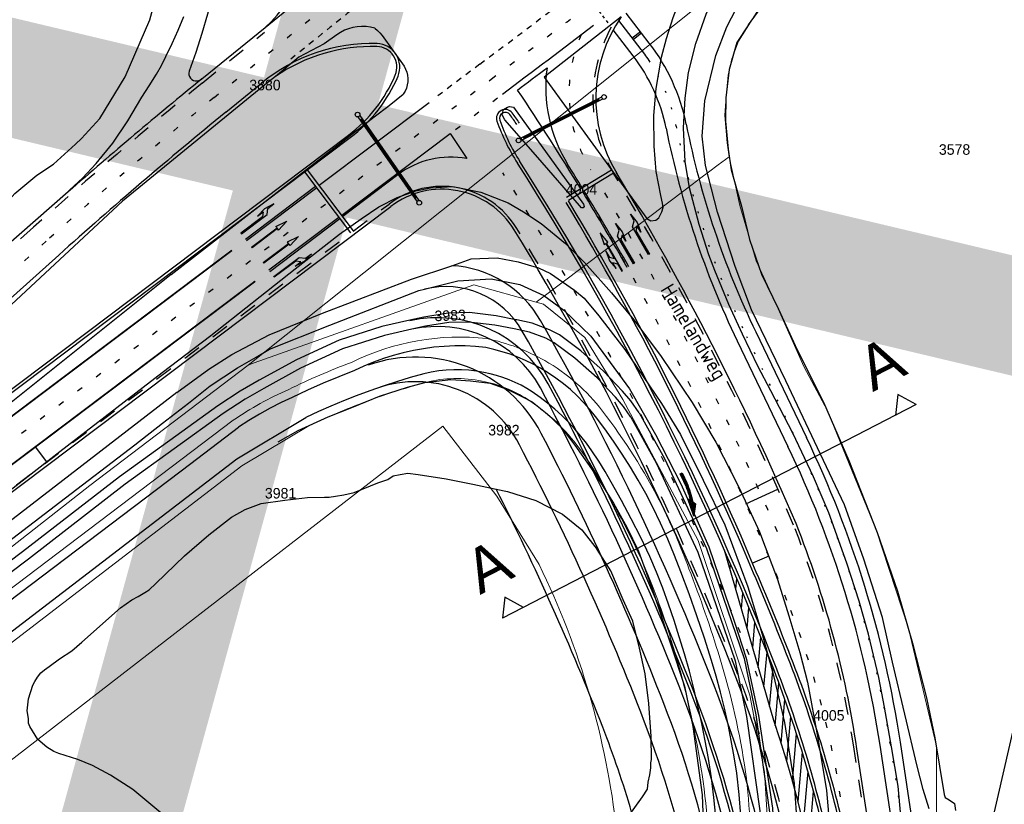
# Model space of a CAD drawing. Header units: metres. Extents: x 233829 to 239427, y 444283 to 448222.
# Tile 141 of 171: x 237625 to 237793, y 446637 to 446771. Entities that reach past the tile are written whole.
import ezdxf
from ezdxf.enums import TextEntityAlignment as Align

# ---------------------------------------------------------------- set-up
doc = ezdxf.new("R2010")
doc.units = ezdxf.units.M
doc.header["$MEASUREMENT"] = 0
for name, pattern in [('DGN3', [54.868356, 36.578904, -18.289452]), ('LIJN05-05', [1, 0.5, -0.5]), ('LIJN1-1', [2, 1, -1]), ('LIJN1-3', [4, 1, -3]), ('LIJNFPAD', [3, 0.3, -2.7])]:
    doc.linetypes.add(name, pattern=pattern)
for name, color, linetype, lineweight in [('G01 kadestrale perceelsgrens', 73, 'Continuous', 0), ('G02 kadestrale sectiegrens', 73, 'DGN3', 30), ('Z01 perceelnummer', 73, 'Continuous', 13)]:
    doc.layers.add(name, color=color, linetype=linetype, lineweight=lineweight)
for name, color, linetype in [('Goud-dwp', 7, 'Continuous'), ('Goud-kadastrale grenzen', 13, 'Continuous'), ('Goud-markering', 7, 'Continuous'), ('Goud-ontwerp', 2, 'Continuous'), ('Goud-ontwerp-water', 131, 'Continuous'), ('Goud-opstellengtesdef', 30, 'Continuous'), ('HOUTWAL', 253, 'Continuous'), ('INSTEEKSLOOT', 153, 'Continuous'), ('KANTVERH', 253, 'Continuous'), ('KANTWATER', 153, 'Continuous'), ('OVERIGEAFSCH', 253, 'Continuous'), ('OVLIJNOBJ', 253, 'Continuous'), ('STRAATNAAM', 253, 'Continuous'), ('VRI-lantaarns', 162, 'Continuous')]:
    doc.layers.add(name, color=color, linetype=linetype)
doc.styles.add('arial', font='arial.ttf')
doc.styles.get("Standard").update_dxf_attribs({"font": 'iso.shx'})
doc.styles.add('Styledgn001', font='dgn001.shx')
doc.linetypes.add('HAAIETAND50-R', pattern='A,0,-0.25,[122,wocad.shx,S=0.1,R=180,X=0,Y=0],-0.75', length=1)

# ---------------------------------------------------------------- blocks, each defined once
blk = doc.blocks.new('*U35')
at = {"layer": 'VRI-lantaarns', "color": 0}
for points in [[(0.35, 0.2), (18.01, 0.2)], [(0.35, -0.2), (18.01, -0.2)]]:
    blk.add_lwpolyline(points, dxfattribs=at)
at = {"layer": 'VRI-lantaarns', "color": 0, "linetype": 'LIJN1-1', "ltscale": 0.9, "const_width": 0.4}
blk.add_lwpolyline([(0.9, 0), (17.46, 0)], dxfattribs=at)
at = {"layer": 'VRI-lantaarns', "color": 0}
for centre in [(0, 0), (18.36, 0)]:
    blk.add_circle(centre, 0.4, dxfattribs=at)
blk = doc.blocks.new('RD_7-5m')
blk.add_hatch(color=0).paths.add_polyline_path([(5.45, -0.375), (5.45, -0.075), (0, -0.075), (0, 0.075), (5.45, 0.075), (5.45, 0.375), (7.5, 0)])
at = {"color": 0}
blk.add_lwpolyline([(5.45, -0.375), (5.45, -0.075), (0, -0.075), (0, 0.075), (5.45, 0.075), (5.45, 0.375), (7.5, 0)], close=True, dxfattribs=at)
blk = doc.blocks.new('RA_7-5m')
blk.add_hatch(color=0).paths.add_polyline_path([(7.5, -0.375), (5.7, -0.675), (4, -0.375), (5.2, -0.375), (4.6, 0.225), (0, 0.225), (0, 0.375), (5.45, 0.375), (6.2, -0.375)])
at = {"color": 0}
blk.add_lwpolyline([(7.5, -0.375), (5.7, -0.675), (4, -0.375), (5.2, -0.375), (4.6, 0.225), (0, 0.225), (0, 0.375), (5.45, 0.375), (6.2, -0.375)], close=True, dxfattribs=at)
blk = doc.blocks.new('LA_7-5m')
blk.add_hatch(color=0).paths.add_polyline_path([(7.5, 0.375), (5.7, 0.675), (4, 0.375), (5.2, 0.375), (4.6, -0.225), (0, -0.225), (0, -0.375), (5.45, -0.375), (6.2, 0.375)])
at = {"color": 0}
blk.add_lwpolyline([(7.5, 0.375), (5.7, 0.675), (4, 0.375), (5.2, 0.375), (4.6, -0.225), (0, -0.225), (0, -0.375), (5.45, -0.375), (6.2, 0.375)], close=True, dxfattribs=at)
blk = doc.blocks.new('A$C1532452F')
at = {"layer": 'G01 kadestrale perceelsgrens'}
blk.add_line((237702.636, 446725.312), (237713.237, 446722.371), dxfattribs=at)
at = {"layer": 'G01 kadestrale perceelsgrens', "flags": 128}
for points in [[(237840.036, 446850.988), (237776.704, 446801.474), (237664.042, 446711.618)], [(237839.695, 446849.471), (237815.115, 446829.643), (237790.574, 446809.933), (237770.912, 446794.501), (237764.422, 446787.857), (237758.859, 446781.521), (237751.226, 446772.312), (237747.827, 446766.904), (237746.652, 446763.906), (237746.034, 446761.125), (237745.685, 446757.455), (237745.501, 446754.227), (237745.905, 446749.567), (237746.235, 446747.182)], [(237713.237, 446722.371), (237714.162, 446723.069), (237739.135, 446741.892), (237741.356, 446743.566), (237742.69, 446744.572), (237744.351, 446745.824), (237746.235, 446747.182)], [(237746.235, 446747.182), (237748.038, 446738.875), (237750.855, 446729.418), (237754.347, 446721.754), (237758.983, 446711.401), (237763, 446703.83), (237771.318, 446683.498), (237776.845, 446666.653), (237781.635, 446646.565), (237781.611, 446635.704), (237781.625, 446614.687)], [(237664.042, 446711.618), (237665.092, 446711.991), (237702.636, 446725.312)], [(237713.237, 446722.371), (237714.486, 446722.025), (237721.594, 446716.333), (237728.038, 446705.773)], [(237409.247, 446515.964), (237597.61, 446660.233), (237637.024, 446691.07), (237664.042, 446711.618)], [(237728.038, 446705.773), (237740.925, 446681.679), (237749.762, 446655.288), (237752.254, 446642.153), (237754.075, 446612.631), (237749.503, 446572.304), (237741.175, 446527.241), (237726.376, 446454.816), (237715.168, 446404.425), (237707.598, 446373.531)], [(237301.562, 446426.287), (237323.452, 446442.61), (237493.769, 446574.048), (237578.126, 446639.122), (237608.703, 446662.274), (237661.512, 446702.196)], [(237409.37, 446499.068), (237417.107, 446504.948), (237510.035, 446576.49), (237541.902, 446601.052), (237583.264, 446633.066), (237623.044, 446663.773), (237662.978, 446694.399), (237674.707, 446701.407)], [(237503.169, 446554.943), (237546.894, 446588.962), (237567.89, 446605.219), (237592.828, 446620.445), (237643.739, 446659.758), (237697.334, 446701.204), (237706.53, 446689.253), (237713.769, 446677.584)]]:
    blk.add_lwpolyline(points, dxfattribs=at)
for points in [[(237681.724, 446712.089, -0.1432129), (237704.821, 446716.143)], [(237704.821, 446716.143, -0.0775133), (237714.738, 446712.392)], [(237670.999, 446707.469, -0.02593), (237681.724, 446712.089)], [(237714.738, 446712.392, -0.0504105), (237720.093, 446708.562)], [(237720.093, 446708.562, -0.0482698), (237724.581, 446703.768)], [(237661.512, 446702.196, -0.0473572), (237670.999, 446707.469)], [(237724.581, 446703.768, -0.0467645), (237734.538, 446688.046)], [(237734.538, 446688.046, -0.0264393), (237739.353, 446676.851)], [(237713.769, 446677.584, -0.0861863), (237726.998, 446632.131)], [(237739.353, 446676.851, -0.019822), (237744.617, 446661.654)], [(237744.617, 446661.654, -0.0377577), (237749.021, 446642.18)], [(237749.021, 446642.18, -0.0273322), (237750.2, 446623.805)]]:
    blk.add_lwpolyline(points, format="xyb", dxfattribs=at)
at = {"layer": 'G01 kadestrale perceelsgrens'}
for centre, major_axis, end_param in [((237721.847, 446605.114), (-27.399, 103.556), 0.1115861), ((237699.594, 446688.8), (-0.381, 20.522), 0.2348545), ((237699.631, 446686.354), (4.408, 22.545), 0.2112774), ((237699.563, 446686.236), (8.513, 21.475), 0.1824159), ((237700.71, 446689.064), (11.058, 16.724), 0.2080069), ((237727.156, 446589.846), (-44.069, 115.129), 0.0739), ((237691.124, 446675.025), (26.604, 25.783), 0.2100228), ((237692.736, 446676.384), (28.816, 19.768), 0.1726301), ((237670.03, 446660.868), (54.75, 30.032), 0.0987608), ((237580.199, 446608.021), (151.086, 70.325), 0.0848689), ((237618.646, 446629.152), (117.627, 35.658), 0.1174331), ((237587.065, 446618.2), (154.138, 26.019), 0.1355517), ((237595.203, 446620.326), (147.885, 4.112), 0.1344148)]:
    blk.add_ellipse(centre, major_axis=major_axis, ratio=1, start_param=0, end_param=end_param, dxfattribs=at)
at = {"layer": 'G02 kadestrale sectiegrens', "flags": 128}
blk.add_lwpolyline([(237839.695, 446849.471), (237834.953, 446828.437), (237827.203, 446791.031), (237820.953, 446764.093), (237810.187, 446716.937), (237800.12, 446672.642), (237788.232, 446620.692), (237786.414, 446614.136), (237781.625, 446614.687)], dxfattribs=at)
at = {"layer": 'G01 kadestrale perceelsgrens', "style": 'Styledgn001'}
blk.add_text('3983', height=1.8, rotation=2.01258, dxfattribs=at).set_placement((237698.574, 446720.095), align=Align.MIDDLE_CENTER)
at = {"layer": 'Z01 perceelnummer', "linetype": 'Continuous', "lineweight": 13, "style": 'Styledgn001'}
for s, p in [('3880', (237666.935, 446759.421)), ('3578', (237784.721, 446748.412)), ('4004', (237721.002, 446741.61)), ('3982', (237707.748, 446700.519)), ('3981', (237669.604, 446689.748)), ('4005', (237763.248, 446651.829))]:
    blk.add_text(s, height=1.8, dxfattribs=at).set_placement(p, align=Align.MIDDLE_CENTER)
blk = doc.blocks.new('*U36')
at = {"layer": 'VRI-lantaarns', "color": 0}
for points in [[(0.35, 0.2), (16.03, 0.2)], [(0.35, -0.2), (16.03, -0.2)]]:
    blk.add_lwpolyline(points, dxfattribs=at)
at = {"layer": 'VRI-lantaarns', "color": 0, "linetype": 'LIJN1-1', "ltscale": 0.9, "const_width": 0.4}
blk.add_lwpolyline([(0.9, 0), (15.48, 0)], dxfattribs=at)
at = {"layer": 'VRI-lantaarns', "color": 0}
for centre in [(0, 0), (16.38, 0)]:
    blk.add_circle(centre, 0.4, dxfattribs=at)
blk = doc.blocks.new('pl75-08')
at = {"const_width": 0.2}
blk.add_lwpolyline([(7.08, -0.6), (4.7, -0.35), (5.11, -0.1, 0.070526), (1.44, 0.27), (0.1, 0.24), (0.1, 0.44), (1.86, 0.44, -0.043128), (5.19, -0.01), (5.71, 0.27)], format="xyb", close=True, dxfattribs=at)
blk.add_lwpolyline([(7.5, -0.75), (4.39, -0.42), (4.85, -0.14, 0.065796), (1.45, 0.17), (0, 0.14), (0, 0.54), (1.86, 0.54, -0.042689), (5.17, 0.1), (5.72, 0.38)], format="xyb", close=True)
for points in [[(6.71, -0.4), (6.65, -0.55), (5.74, 0.21), (4.79, -0.29)], [(5.22, 0.12), (5.22, 0.06), (5.18, 0.1)], [(5.15, -0.03), (5.22, -0.2), (5.08, -0.04), (5.05, -0.21)], [(7.5, -0.75), (7.14, -0.52), (7.02, -0.7)]]:
    blk.add_solid(points)
blk = doc.blocks.new('LA-RD_7-5m')
blk.add_hatch(color=0).paths.add_polyline_path([(4.35, 0.375), (2.55, 0.675), (0.85, 0.375), (2.05, 0.375), (1.45, -0.225), (0, -0.225), (0, -0.375), (5.45, -0.375), (5.45, -0.675), (7.5, -0.3), (5.45, 0.075), (5.45, -0.225), (2.45, -0.225), (3.05, 0.375)])
at = {"color": 0}
blk.add_lwpolyline([(4.35, 0.375), (2.55, 0.675), (0.85, 0.375), (2.05, 0.375), (1.45, -0.225), (0, -0.225), (0, -0.375), (5.45, -0.375), (5.45, -0.675), (7.5, -0.3), (5.45, 0.075), (5.45, -0.225), (2.45, -0.225), (3.05, 0.375)], close=True, dxfattribs=at)

msp = doc.modelspace()

# ---------------------------------------------------------------- hatches: boundary and pattern name
at = {"layer": 'Goud-markering', "linetype": 'Continuous', "ltscale": 3}
h = msp.add_hatch(dxfattribs=at)
h.set_pattern_fill('ANSI31', color=256, scale=10, angle=220)
edge = h.paths.add_edge_path()
edge.add_line((237745.427, 446680.019), (237753.823, 446650.946))
edge.add_arc((237564.549, 446586.327), 200, 3.26446, 18.85007, ccw=False)
edge.add_line((237764.225, 446597.716), (237763.254, 446627.903))
edge.add_arc((237563.461, 446585.957), 204.149, 11.85709, 21.13009)
edge.add_arc((237304.168, 446485.748), 482.131, 21.13009, 23.76225)

# ---------------------------------------------------------------- linework, layer by layer
at = {"layer": 'Goud-dwp', "linetype": 'Continuous'}
msp.add_line((237778.173, 446704.869), (237707.53, 446668.409), dxfattribs=at)
for points in [[(237778.173, 446704.869), (237775.019, 446706.617), (237774.618, 446703.034)], [(237711.084, 446670.243), (237707.931, 446671.992), (237707.53, 446668.409)]]:
    msp.add_lwpolyline(points, dxfattribs=at)
at = {"layer": 'Goud-markering', "linetype": 'LIJN05-05'}
msp.add_line((237720.315, 446776.751), (237725.866, 446769.544), dxfattribs=at)
at = {"layer": 'Goud-markering', "linetype": 'Continuous'}
for p, q in [((237731.193, 446765.496), (237727.373, 446770.456)), ((237729.67, 446767.473), (237731.057, 446768.541)), ((237729.853, 446767.236), (237731.24, 446768.303)), ((237660.271, 446754.802), (237666.355, 446759.756)), ((237676.219, 446742.317), (237694.993, 446756.455)), ((237621.816, 446705.51), (237681.493, 446750.451)), ((237680.069, 446737.204), (237698.561, 446751.131)), ((237698.561, 446751.131), (237701.423, 446746.862)), ((237681.59, 446734.187), (237673.739, 446744.612)), ((237682.069, 446734.548), (237674.219, 446744.973)), ((237689.641, 446744.1), (237680.219, 446737.005)), ((237726.149, 446744.906), (237718.458, 446740.199)), ((237726.462, 446744.394), (237718.772, 446739.687)), ((237663.607, 446733.132), (237675.589, 446742.156)), ((237663.787, 446732.892), (237675.77, 446741.916)), ((237667.577, 446727.86), (237679.56, 446736.883)), ((237667.758, 446727.62), (237679.74, 446736.644)), ((237631.7, 446730.392), (237579.941, 446684.016)), ((237753.823, 446650.946), (237745.427, 446680.019))]:
    msp.add_line(p, q, dxfattribs=at)
at = {"layer": 'Goud-markering', "linetype": 'LIJN1-1', "ltscale": 3}
for p, q in [((237656.23, 446759.765), (237666.88, 446768.438)), ((237600.509, 446673.127), (237688.125, 446739.109)), ((237627.429, 446735.159), (237575.67, 446688.782)), ((237769.698, 446631.923), (237767.55, 446646.077))]:
    msp.add_line(p, q, dxfattribs=at)
at = {"layer": 'Goud-markering', "linetype": 'LIJN1-3'}
for p, q in [((237658.251, 446757.284), (237668.9, 446765.957)), ((237596.584, 446678.339), (237705.58, 446760.422)), ((237699.468, 446751.813), (237707.505, 446757.866)), ((237629.565, 446732.776), (237577.805, 446686.399))]:
    msp.add_line(p, q, dxfattribs=at)
at = {"layer": 'Goud-markering', "linetype": 'LIJN1-1'}
msp.add_line((237703.655, 446762.978), (237695.793, 446757.058), dxfattribs=at)
at = {"layer": 'Goud-markering', "linetype": 'LIJNFPAD'}
msp.add_lwpolyline([(237734.098, 446760.98, -0.072314), (237737.168, 446752.375, 0.0625352), (237749.176, 446716.522), (237757.844, 446698.49, -0.0745109), (237773.729, 446647.015), (237779.007, 446612.23)], format="xyb", dxfattribs=at)
at = {"layer": 'Goud-markering', "linetype": 'LIJN1-3', "const_width": 0.3, "flags": 128}
msp.add_lwpolyline([(237604.368, 446688.333), (237661.301, 446731.207)], dxfattribs=at)
msp.add_lwpolyline([(237552.459, 446640.505, -0.003441), (237596.173, 446673.899), (237665.271, 446725.935)], format="xyb", dxfattribs=at)
at = {"layer": 'Goud-markering', "linetype": 'LIJN1-3'}
for centre, radius, start, end in [((238931.823, 445215.142), 2000, 127.802221, 129.15802), ((234697.709, 450754.507), 5000, 306.982728, 307.23069), ((237743.865, 446758.064), 25, 156.55353, 211.68445), ((238163.42, 446136.958), 800, 129.15802, 131.860463), ((237299.668, 446483.888), 484, 21.14325, 32.57287), ((237298.318, 446487.084), 496.5, 23.25871, 30.99094), ((237298.318, 446487.084), 493.5, 21.93755, 30.99094), ((237616.946, 446615.415), 150, 8.62815, 21.93755)]:
    msp.add_arc(centre, radius, start, end, dxfattribs=at)
at = {"layer": 'Goud-markering', "linetype": 'LIJN1-1'}
for centre, radius, start, end in [((238931.823, 445215.142), 1996.8, 128.310153, 129.15802), ((234697.709, 450754.507), 4996.8, 306.982728, 307.19823)]:
    msp.add_arc(centre, radius, start, end, dxfattribs=at)
at = {"layer": 'Goud-markering', "linetype": 'HAAIETAND50-R'}
msp.add_arc((234697.709, 450754.507), 5003.2, 306.982728, 307.206264, dxfattribs=at)
at = {"layer": 'Goud-markering', "linetype": 'LIJN1-1', "ltscale": 3}
for centre, radius, start, end in [((237747.945, 446757.151), 25, 151.00559, 211.36579), ((238163.42, 446136.958), 803.2, 129.15802, 131.860463), ((237298.318, 446487.084), 499.5, 23.25871, 30.99094), ((237299.668, 446483.888), 481, 21.32897, 31.46452), ((237594.036, 446619.749), 175.5, 8.62815, 21.61396), ((237561.421, 446586.094), 200, 347.28887, 21.32897)]:
    msp.add_arc(centre, radius, start, end, dxfattribs=at)
at = {"layer": 'Goud-markering', "linetype": 'Continuous'}
for centre, radius, start, end in [((237685.298, 446736.494), 30, 88.51757, 129.15802), ((237685.971, 446762.486), 4, 337.18944, 88.51757), ((237706.04, 446746.121), 31.75, 32.80591, 37.60482), ((234697.709, 450754.507), 5004.2, 307.011113, 307.083167), ((237739.892, 446759.06), 25, 172.43591, 212.0083), ((237666.153, 446770.821), 25.5, 306.98273, 337.18944), ((237299.668, 446483.888), 493.85, 31.46771, 33.79221), ((237707.974, 446753.759), 1.5, 37.28429, 199.45866), ((238163.42, 446136.958), 796.8, 129.15802, 131.860463), ((237685.298, 446736.494), 30, 33.22663, 37.28429), ((237739.561, 446764.918), 35, 199.45866, 212.57287), ((237698.665, 446732.118), 15, 79.40513, 126.98273), ((237299.668, 446483.888), 487, 21.14325, 32.57287), ((237299.668, 446483.888), 494.15, 31.46771, 32.0083), ((237697.149, 446727.127), 15, 31.46452, 126.98273), ((237299.668, 446483.888), 493.85, 29.65807, 31.3981), ((237299.668, 446483.888), 494.15, 29.65807, 31.39814), ((237298.318, 446487.084), 490.5, 22.68947, 30.99094), ((237299.668, 446483.888), 490.5, 21.14325, 23.09493), ((237564.549, 446586.327), 203, 11.80573, 21.14325), ((237564.549, 446586.327), 206.5, 11.91769, 21.14325), ((237564.549, 446586.327), 200, 347.28887, 18.85007)]:
    msp.add_arc(centre, radius, start, end, dxfattribs=at)
at = {"layer": 'Goud-ontwerp', "linetype": 'Continuous'}
for p, q in [((237732.58, 446766.564), (237728.616, 446771.71)), ((237729.807, 446764.428), (237726.411, 446768.836)), ((237621.496, 446705.894), (237681.192, 446750.85)), ((237601.717, 446673.411), (237688.426, 446738.709)), ((237750.753, 446717.28), (237759.421, 446699.248)), ((237747.599, 446715.764), (237756.266, 446697.732)), ((237770.192, 446631.998), (237768.044, 446646.152)), ((237777.277, 446611.968), (237771.999, 446646.753)), ((237780.738, 446612.493), (237775.459, 446647.278))]:
    msp.add_line(p, q, dxfattribs=at)
at = {"layer": 'Goud-ontwerp', "color": 10, "linetype": 'Continuous', "const_width": 20}
msp.add_lwpolyline([(237726.952, 446941.495), (237624.762, 446570.593), (237488.509, 446792.776), (237888.304, 446697.81)], dxfattribs=at)
at = {"layer": 'Goud-ontwerp', "linetype": 'Continuous'}
for centre, radius, start, end in [((237657.47, 446780.894), 15, 309.15802, 36.80748), ((237747.945, 446757.151), 24.5, 145.45851, 211.36579), ((237685.298, 446736.494), 29.5, 88.51757, 124.20688), ((237685.971, 446762.486), 3.5, 337.18944, 88.51757), ((237706.04, 446746.121), 33.5, 11.35994, 37.60482), ((237706.04, 446746.121), 30, 11.35994, 37.60482), ((238163.42, 446136.958), 803.8, 129.128723, 131.25867), ((237666.153, 446770.821), 25, 306.98273, 337.18944), ((237707.974, 446753.759), 1, 37.28429, 199.45866), ((237685.298, 446736.494), 29.5, 33.22663, 37.28429), ((237739.561, 446764.918), 34.5, 199.45866, 212.57287), ((237885.945, 446782.266), 153.5, 191.35994, 205.6733), ((237885.945, 446782.266), 150, 191.35994, 205.6733), ((237299.668, 446483.888), 487.5, 21.14325, 32.57287), ((237298.318, 446487.084), 500, 23.26524, 30.99094), ((237697.149, 446727.127), 14.5, 31.46452, 126.98273), ((237298.318, 446487.084), 490, 22.68926, 30.99094), ((237299.668, 446483.888), 480.5, 21.32897, 31.46452), ((237696.377, 446698.207), 21.5, 28.37974, 102.60656), ((237696.377, 446698.207), 20, 28.37974, 102.60656), ((237299.668, 446483.888), 472.4, 21.32897, 28.37974), ((237299.668, 446483.888), 470.9, 21.32897, 28.37974), ((237594.036, 446619.749), 183.5, 8.62815, 25.6733), ((237594.036, 446619.749), 180, 8.62815, 25.6733), ((237594.036, 446619.749), 176, 8.62815, 21.61396), ((237299.668, 446483.888), 490, 21.14325, 23.09493), ((237564.549, 446586.327), 203.5, 11.79345, 21.14325), ((237564.549, 446586.327), 206, 11.92229, 21.14325), ((237561.421, 446586.094), 199.5, 358.52861, 21.32897), ((237561.421, 446586.094), 189.9, 2.47226, 21.32897), ((237561.421, 446586.094), 191.4, 2.22778, 21.32897)]:
    msp.add_arc(centre, radius, start, end, dxfattribs=at)
at = {"layer": 'Goud-ontwerp-water', "linetype": 'Continuous'}
for centre, radius, start, end in [((237697.835, 446710.018), 18.6, 29.59338, 86.78901), ((237697.835, 446710.018), 15, 29.59338, 104.09741), ((237299.668, 446483.888), 476.5, 21.32897, 29.59338), ((237299.668, 446483.888), 472.9, 21.32897, 29.59338), ((237692.66, 446688.786), 24.2, 27.53648, 109.57341), ((237692.66, 446688.786), 20, 27.53648, 109.57341), ((237299.668, 446483.888), 467.4, 21.32897, 27.53648), ((237299.668, 446483.888), 463.2, 21.32897, 27.53648), ((237299.668, 446483.888), 456.2, 21.32897, 26.92415), ((237561.421, 446586.094), 195.5, 2.21244, 21.32897), ((237561.421, 446586.094), 191.9, 2.60019, 21.32897), ((237561.421, 446586.094), 186.4, 3.37941, 21.32897), ((237561.421, 446586.094), 182.2, 3.39448, 21.32897), ((237561.421, 446586.094), 175.2, 16.32377, 21.32897)]:
    msp.add_arc(centre, radius, start, end, dxfattribs=at)
at = {"layer": 'Goud-opstellengtesdef', "linetype": 'Continuous'}
for p, q in [((237629.667, 446695.085), (237627.727, 446697.661)), ((237749.087, 446687.956), (237754.55, 446690.437)), ((237752.98, 446678.982), (237750.224, 446677.796))]:
    msp.add_line(p, q, dxfattribs=at)
at = {"layer": 'HOUTWAL'}
msp.add_lwpolyline([(237790.9, 446632.67), (237818.02, 446750.44), (237818.28, 446756.17)], dxfattribs=at)
at = {"layer": 'INSTEEKSLOOT'}
for points in [[(237772.41, 446668.57), (237769.23, 446678.52), (237765.93, 446687.76), (237761.28, 446697.51), (237755.92, 446708.93), (237750.06, 446721.03), (237747.26, 446728.47), (237744.21, 446737.72), (237742.2, 446745.68), (237741.59, 446750.72), (237742.07, 446756.72), (237743.92, 446764.47), (237745.82, 446769.33), (237748.28, 446774.15), (237753.57, 446780.4), (237761.67, 446789.38), (237767.45, 446795.15), (237774.93, 446801.75), (237788.15, 446812.27)], [(237749.5, 446769.69), (237752.58, 446773.97), (237758.97, 446781.88), (237764.8, 446788.31), (237768.92, 446792.32), (237769.7, 446793.37), (237773.61, 446796.57)], [(237749.5, 446769.69), (237747.52, 446766.65), (237746.23, 446762.05), (237745.67, 446757.25), (237745.58, 446753.24), (237746.05, 446748.45), (237746.59, 446744.94), (237748.31, 446738.73), (237749.69, 446733.08), (237751.73, 446727.15), (237754.63, 446721.19), (237757.82, 446714.2), (237762.31, 446705.32), (237766.67, 446695.35), (237771.48, 446683.04), (237774.99, 446673.06), (237777.54, 446664.15), (237779.9, 446654.82), (237781.36, 446647.98), (237782.94, 446638.32), (237783.09, 446637.84), (237783.81, 446637.43), (237784.72, 446636.78), (237784.89, 446635.59)], [(237651.87, 446706.96), (237657.33, 446710.94), (237661.25, 446713.43), (237667.68, 446716.81), (237676.75, 446720.5), (237691.95, 446726.28), (237698.877, 446728.589)], [(237488.55, 446578.44), (237528.2, 446609.18), (237564.95, 446636.51), (237581.35, 446649.45), (237597.83, 446661.96), (237615.03, 446675.38), (237631.9, 446688.25), (237644.71, 446698.01), (237649.46, 446701.7), (237653.85, 446705.13), (237657.58, 446708.08), (237662.27, 446711.16), (237665.41, 446712.98), (237667.69, 446714.34), (237677.99, 446718.41), (237693.24, 446724.33), (237694.182, 446724.567)], [(237684.503, 446711.705), (237683.85, 446711.43), (237682.25, 446710.68)], [(237682.25, 446710.68), (237679.54, 446709.64), (237676.86, 446708.53), (237674.22, 446707.34), (237671.6, 446706.09)], [(237651.87, 446706.96), (237608.89, 446673.84), (237584.8, 446655.35), (237569.34, 446643.58), (237565.46, 446640.58), (237551.36, 446629.62), (237531.31, 446614.15), (237502.83, 446592.31), (237481.54, 446575.4), (237458.86, 446557.36), (237436.39, 446540.22)], [(237685.96, 446707.63), (237684.82, 446707.23), (237682.54, 446706.37)], [(237671.6, 446706.09), (237669.69, 446705.22), (237667.81, 446704.26), (237665.98, 446703.24), (237664.17, 446702.16), (237662.42, 446701)], [(237682.54, 446706.37), (237680.37, 446705.52), (237678.2, 446704.62), (237676.06, 446703.68), (237673.94, 446702.7)], [(237299.35, 446415.82), (237379.96, 446478.6), (237416.16, 446506.11), (237509.38, 446577.88), (237541.13, 446602.35), (237582.46, 446634.34), (237622.11, 446664.95), (237662.14, 446695.64), (237673.94, 446702.7)], [(237302.46, 446425.09), (237324.37, 446441.43), (237381.04, 446485.16), (237494.68, 446572.86), (237579.07, 446637.95), (237609.41, 446660.93), (237654.27, 446694.84), (237662.42, 446701)], [(237780.38, 446635.87), (237779.36, 446639.17), (237778.34, 446643.18), (237774.11, 446660.92), (237772.41, 446668.57)]]:
    msp.add_lwpolyline(points, dxfattribs=at)
at = {"layer": 'INSTEEKSLOOT', "color": 13}
for points in [[(237698.877, 446728.589), (237699.63, 446728.84), (237702.17, 446729.73), (237706.59, 446729.95), (237710.19, 446729.24), (237711.915, 446728.725)], [(237711.915, 446728.725), (237713.64, 446728.21), (237715.72, 446727.26), (237719.81, 446724.4), (237721.47, 446723.05), (237723.98, 446720.03), (237728.42, 446714.28), (237734.69, 446705.08), (237737.89, 446699.75), (237741.76, 446691.97), (237745.49, 446684.33), (237749.4, 446673.8), (237751.88, 446665.71), (237753.82, 446658.66), (237755.69, 446650.62), (237757.34, 446640.21), (237757.98, 446630.19), (237758.67, 446619.15), (237758.75, 446618.16), (237757.86, 446611.27)], [(237694.182, 446724.567), (237699.85, 446725.99), (237705.56, 446726.34), (237710.44, 446725.36)], [(237710.44, 446725.36), (237714.59, 446723.5), (237718, 446721), (237722.57, 446716.55), (237729.17, 446707.59), (237733.63, 446699.78), (237737.94, 446691.37), (237742.72, 446680.6), (237747.14, 446667.72), (237749.14, 446661.61), (237751.21, 446651.82), (237753.6, 446636), (237754.21, 446624.69), (237754.77, 446616.37)], [(237704.66, 446714.65), (237702.89, 446714.81), (237701.11, 446714.89), (237699.34, 446714.89), (237697.57, 446714.81), (237695.8, 446714.66), (237694.04, 446714.42), (237692.29, 446714.11), (237690.56, 446713.73), (237688.85, 446713.27), (237687.16, 446712.73), (237685.49, 446712.12), (237684.503, 446711.705)], [(237713.99, 446711.09), (237712.73, 446711.77), (237711.45, 446712.4), (237710.13, 446712.96), (237708.79, 446713.47), (237707.43, 446713.91), (237706.05, 446714.29), (237704.65, 446714.61)], [(237694.07, 446710.12), (237691.73, 446709.48), (237689.41, 446708.78), (237687.1, 446708.03), (237685.96, 446707.63)], [(237699.19, 446710.82), (237697.89, 446710.76), (237696.61, 446710.62), (237695.33, 446710.41), (237694.07, 446710.12)], [(237704.33, 446710.37), (237703.05, 446710.59), (237701.77, 446710.73), (237700.48, 446710.81), (237699.19, 446710.82)], [(237708.63, 446709.11), (237707.58, 446709.49), (237706.51, 446709.84), (237705.42, 446710.13), (237704.33, 446710.37)], [(237719.1, 446707.44), (237717.9, 446708.45), (237716.64, 446709.39), (237715.34, 446710.27), (237713.99, 446711.09)], [(237712.6, 446707.03), (237711.65, 446707.63), (237710.67, 446708.17), (237709.66, 446708.66), (237708.63, 446709.11)], [(237718.8, 446701.86), (237717.65, 446702.99), (237716.45, 446704.08), (237715.21, 446705.12), (237713.93, 446706.1), (237712.6, 446707.03)], [(237723.39, 446702.85), (237722.4, 446704.07), (237721.36, 446705.25), (237720.26, 446706.37), (237719.1, 446707.44)], [(237722.79, 446697), (237721.87, 446698.28), (237720.9, 446699.51), (237719.88, 446700.71), (237718.8, 446701.86)], [(237733.2, 446687.36), (237731.98, 446689.68), (237730.7, 446691.97), (237729.35, 446694.22), (237727.95, 446696.44), (237726.49, 446698.62), (237724.97, 446700.76), (237723.39, 446702.85)], [(237726.08, 446691.65), (237725.04, 446693.47), (237723.95, 446695.25), (237722.79, 446697)], [(237732.66, 446678.95), (237731.12, 446682.17), (237729.51, 446685.37), (237727.83, 446688.52), (237726.08, 446691.65)], [(237737.95, 446676.33), (237736.87, 446679.14), (237735.72, 446681.91), (237734.5, 446684.66), (237733.2, 446687.36)], [(237737.7, 446665.26), (237736.83, 446668.04), (237735.88, 446670.8), (237734.87, 446673.54), (237733.8, 446676.26), (237732.66, 446678.95)], [(237743.18, 446661.22), (237741.98, 446665.03), (237740.71, 446668.83), (237739.37, 446672.59), (237737.95, 446676.33)], [(237742.68, 446644.46), (237742.14, 446647.47), (237741.55, 446650.47), (237740.89, 446653.46), (237740.18, 446656.43), (237739.42, 446659.39), (237738.59, 446662.33), (237737.7, 446665.26)], [(237747.54, 446641.96), (237747.09, 446644.75), (237746.59, 446647.53), (237746.03, 446650.29), (237745.4, 446653.05), (237744.72, 446655.79), (237743.98, 446658.51), (237743.18, 446661.22)], [(237744.59, 446624.48), (237744.46, 446627.83), (237744.25, 446631.17), (237743.97, 446634.5), (237743.62, 446637.83), (237743.19, 446641.15), (237742.68, 446644.46)], [(237748.7, 446623.79), (237748.63, 446627.43), (237748.47, 446631.07), (237748.24, 446634.71), (237747.93, 446638.34), (237747.54, 446641.96)]]:
    msp.add_lwpolyline(points, dxfattribs=at)
at = {"layer": 'KANTVERH', "color": 13}
for p, q in [((237686.98, 446767.87), (237690.69, 446762.62)), ((237688.15, 446755.95), (237690.56, 446757.87))]:
    msp.add_line(p, q, dxfattribs=at)
for points in [[(237666.942, 446769.263), (237679.01, 446779.09), (237662.83, 446802.53)], [(237751.11, 446711.43), (237748.47, 446716.9), (237746.19, 446721.97), (237743.77, 446727.77), (237742.72, 446730.42), (237741.08, 446735.59), (237739.45, 446741.85), (237738.72, 446746.37), (237738.42, 446752.11), (237738.69, 446757.18), (237739.3, 446761.55), (237740.51, 446766.53), (237742.3, 446771.53), (237745.18, 446777.5), (237746.62, 446780.02)], [(237727.764, 446771.042), (237714.63, 446760.75), (237732.16, 446736.63), (237732.85, 446736.27), (237733.7, 446736.38), (237734.19, 446736.75), (237734.7, 446737.78), (237734.93, 446738.52), (237734.82, 446739.25), (237734.56, 446740.55), (237733.76, 446744.68), (237733.42, 446748.96), (237733.35, 446754.23), (237733.73, 446758.84), (237734.66, 446764.15), (237735.49, 446767.35), (237736.65, 446770.93), (237737.99, 446774.44), (237738.89, 446776.53), (237739.08, 446777.12)], [(237658, 446774.78), (237657.11, 446771.49), (237656.14, 446768.23), (237655.1, 446764.99), (237653.98, 446761.78)], [(237650.03, 446764.27), (237651.1, 446766.52), (237652.12, 446768.79), (237653.09, 446771.09)], [(237685.69, 446769.12), (237684.95, 446769.29), (237684.2, 446769.39), (237683.44, 446769.42), (237682.69, 446769.37), (237681.94, 446769.24), (237681.21, 446769.03), (237680.5, 446768.76), (237679.83, 446768.41), (237679.19, 446768)], [(237685.69, 446769.12), (237686.15, 446768.73), (237686.58, 446768.31), (237686.98, 446767.87)], [(237679.19, 446768), (237677.03, 446766.44), (237672.71, 446764.15), (237668.714, 446760.891)], [(237648.41, 446761.28), (237649.25, 446762.75), (237650.03, 446764.27)], [(237690.69, 446762.62), (237690.95, 446762.13), (237691.14, 446761.61), (237691.27, 446761.08), (237691.33, 446760.53), (237691.32, 446759.98), (237691.24, 446759.43), (237691.1, 446758.9)], [(237645.9, 446757.34), (237647.18, 446759.29), (237648.41, 446761.28)], [(237653.98, 446761.78), (237653.93, 446761.47), (237653.96, 446761.16), (237654.06, 446760.86), (237654.23, 446760.6), (237654.45, 446760.38), (237654.72, 446760.22), (237655.02, 446760.13), (237655.33, 446760.12), (237655.63, 446760.17), (237655.92, 446760.3), (237656.17, 446760.49)], [(237691.1, 446758.9), (237690.86, 446758.37), (237690.56, 446757.87)], [(237633.309, 446741.248), (237633.63, 446741.53), (237635.76, 446743.55), (237638.09, 446746.03), (237640.93, 446749.51), (237643.5, 446753.32), (237645.9, 446757.34)], [(237650.89, 446727.11), (237685.57, 446753.97), (237688.15, 446755.95)], [(237721.46, 446738.67), (237721.27, 446738.45), (237720.98, 446738.46), (237720.67, 446738.87), (237713.53, 446747.07), (237707.93, 446753.47), (237707.46, 446754.36), (237707.67, 446755.24), (237708.36, 446755.63), (237708.73, 446755.78), (237709.39, 446755.63), (237721.34, 446739.07), (237721.46, 446738.67)], [(237601.717, 446673.411), (237631.9, 446696.86), (237649.39, 446710.34), (237657.69, 446716.67), (237672.11, 446728.07), (237679.65, 446733.99), (237683.36, 446736.61), (237686.38, 446738.65), (237689.54, 446740.22), (237692.71, 446741.37), (237695.22, 446741.9), (237699, 446742.08), (237703.78, 446741.16), (237708.5, 446739.31), (237711.11, 446737.79), (237714.11, 446735.8), (237718.28, 446732.36), (237721.54, 446729.13)], [(237721.54, 446729.13), (237726.11, 446723.96), (237729.94, 446719.36), (237734.61, 446713.1), (237739.89, 446705.25), (237743.97, 446698.45), (237747.87, 446690.76), (237751.41, 446683.19), (237754.45, 446675.01), (237756.44, 446668.82), (237758.29, 446662.59), (237759.59, 446657.51), (237761.34, 446647.92), (237762.82, 446639), (237763.64, 446629.88), (237764.04, 446620.51), (237764.17, 446614.26), (237764.18, 446612.49)], [(237650.89, 446727.11), (237618.12, 446700.94), (237608.578, 446693.571)], [(237709.965, 446719.336), (237709.81, 446719.37), (237706.45, 446720.02), (237701.86, 446720.57), (237698.2, 446720.48), (237694.06, 446719.82), (237691.663, 446719.286)], [(237709.51, 446717.8), (237706.2, 446718.44), (237701.78, 446718.97), (237698.34, 446718.89), (237694.36, 446718.25), (237692.012, 446717.725)], [(237730.83, 446703.49), (237729.41, 446705.53), (237727.99, 446707.18), (237724.75, 446710.59), (237720.86, 446714.03), (237717.22, 446716.76), (237715.56, 446717.65), (237712.56, 446718.77), (237709.965, 446719.336)], [(237729.44, 446702.72), (237728.15, 446704.54), (237726.8, 446706.12), (237723.65, 446709.43), (237719.84, 446712.79), (237716.35, 446715.41), (237714.9, 446716.19), (237712.1, 446717.23), (237709.51, 446717.8)], [(237775.95, 446630.24), (237775.08, 446639.75), (237773.95, 446646.46), (237772.77, 446653.24), (237771.81, 446658.28), (237770.04, 446665.7), (237768.41, 446671.31), (237766.31, 446677.81), (237763.23, 446686.42), (237760.63, 446692.57), (237757.08, 446700), (237753.32, 446707.23), (237751.11, 446711.43)], [(237730.83, 446703.49), (237735.17, 446695.68), (237742.36, 446680.32), (237748.79, 446661.55), (237750.75, 446651.93), (237753.1, 446635.34), (237754.51, 446616.26)], [(237729.44, 446702.72), (237733.76, 446694.95), (237740.89, 446679.72), (237747.25, 446661.14), (237749.18, 446651.66), (237751.52, 446635.17), (237752.91, 446616.23)]]:
    msp.add_lwpolyline(points, dxfattribs=at)
at = {"layer": 'KANTVERH'}
for points in [[(237656.17, 446760.49), (237666.942, 446769.263)], [(237668.714, 446760.891), (237667.216, 446759.67)], [(237667.216, 446759.67), (237642.62, 446739.61)], [(237601.62, 446713.31), (237622.19, 446731.47), (237633.309, 446741.248)], [(237536.52, 446641.75), (237548.65, 446653.52), (237582.13, 446684.85), (237599.69, 446700.76), (237621.11, 446719.61), (237642.62, 446739.61)], [(237691.663, 446719.286), (237686.92, 446718.23), (237679.6, 446715.89), (237672.3, 446712.52), (237665.94, 446709.04), (237662.7, 446707.17), (237658.89, 446704.65), (237642.08, 446692.56), (237625.52, 446679.73), (237589.01, 446652.24), (237542.99, 446617.32), (237500.73, 446585.05), (237458.8, 446552.59), (237417.18, 446519.97), (237375.03, 446487.64), (237333.73, 446455.63), (237300.21, 446430.49), (237278.38, 446411.91), (237275.37, 446409.14), (237272.63, 446403.37)], [(237692.012, 446717.725), (237687.34, 446716.68), (237680.18, 446714.4), (237673.01, 446711.09), (237666.74, 446707.65), (237663.53, 446705.81), (237659.8, 446703.34), (237643.04, 446691.28), (237626.52, 446678.48), (237590.11, 446651.07), (237543.96, 446616.05), (237501.63, 446583.72), (237459.81, 446551.35), (237418.11, 446518.66), (237375.96, 446486.34), (237334.71, 446454.37), (237301.2, 446429.23), (237279.45, 446410.72), (237276.68, 446408.17), (237274.07, 446402.68)]]:
    msp.add_lwpolyline(points, dxfattribs=at)
at = {"layer": 'KANTWATER'}
for points in [[(237674.18, 446689.03), (237677.1, 446689.1), (237677.92, 446689.06), (237678.98, 446689.25), (237680.42, 446689.46), (237682.19, 446689.87), (237686.24, 446691.5), (237687.92, 446692.11), (237688.86, 446692.71), (237690.02, 446692.97), (237691.34, 446693.17), (237693.13, 446692.93), (237697.86, 446692.21), (237702.43, 446691.32), (237706.419, 446690.461)], [(237706.419, 446690.461), (237708.37, 446690.04), (237713.2, 446688.5), (237717.74, 446686.16), (237721.06, 446683.49), (237723.69, 446680.16)], [(237628.63, 446659.08), (237629.26, 446659.59), (237630.05, 446660.16), (237631.83, 446661.46), (237633.93, 446662.86), (237635.63, 446664.35), (237642.25, 446670.22), (237644.21, 446671.53), (237645.29, 446672.13), (237646.42, 446672.82), (237647.17, 446673.27), (237648.29, 446674.32), (237653.21, 446679.07), (237657.34, 446682.67), (237661.24, 446685.67), (237663.58, 446686.96), (237666.26, 446688.01), (237670.34, 446688.58), (237674.18, 446689.03)], [(237726.81, 446632.07), (237727.64, 446632.93), (237728.23, 446633.67), (237729.1, 446634.69), (237731.39, 446637.92), (237732.25, 446639.23), (237732.39, 446640.46), (237732.67, 446641.71), (237732.85, 446642.91), (237732.86, 446643.74), (237732.95, 446644.32), (237732.89, 446648.26), (237732.51, 446653.84), (237731.87, 446658.9), (237730.92, 446663.29), (237729.76, 446667.89), (237728.11, 446671.57), (237726, 446676.53), (237723.69, 446680.16)], [(237651.21, 446633.49), (237644.35, 446639.18), (237640.57, 446641.64), (237637.46, 446643.27), (237634.96, 446644.28), (237631.73, 446645.31), (237630.89, 446645.66), (237629.69, 446646.4), (237628.13, 446647.7), (237626.78, 446649.93), (237626.57, 446650.5), (237626.55, 446651.3), (237626.33, 446652.59), (237626.53, 446654.66), (237627.31, 446656.97), (237627.62, 446657.63), (237628.1, 446658.38), (237628.63, 446659.08)]]:
    msp.add_lwpolyline(points, dxfattribs=at)
at = {"layer": 'KANTWATER', "color": 13}
msp.add_lwpolyline([(237729.559, 446635.337), (237731.39, 446637.92), (237732.25, 446639.23), (237732.39, 446640.46), (237732.67, 446641.71), (237732.85, 446642.91), (237732.86, 446643.74), (237732.95, 446644.32), (237732.89, 446648.26), (237732.51, 446653.84), (237731.87, 446658.9), (237730.92, 446663.29), (237729.76, 446667.89), (237728.11, 446671.57), (237726, 446676.53), (237723.69, 446680.16)], dxfattribs=at)
at = {"layer": 'OVERIGEAFSCH', "color": 13}
msp.add_lwpolyline([(237686.49, 446706.332), (237686.51, 446706.34), (237691.29, 446707.88), (237694.26, 446708.64), (237698.69, 446709.15), (237702.03, 446708.92), (237705.39, 446708.53), (237708.4, 446707.45), (237710.92, 446706.2), (237712.56, 446705.35), (237714.84, 446703.55), (237716.73, 446701.91), (237718.2, 446700.1), (237719.85, 446697.97), (237722.7, 446693.89), (237724.38, 446691.43), (237726.45, 446688.03), (237728.75, 446683.96), (237730.73, 446679.84), (237733.01, 446673.61), (237736.17, 446664.22), (237738.57, 446656.85), (237740.03, 446649.93), (237741.63, 446638.29), (237742.66, 446611.23)], dxfattribs=at)
at = {"layer": 'OVERIGEAFSCH'}
msp.add_lwpolyline([(237669.21, 446698.53), (237672.61, 446700.43), (237677.71, 446702.79), (237682.03, 446704.51), (237686.49, 446706.332)], dxfattribs=at)
at = {"layer": 'OVLIJNOBJ'}
msp.add_lwpolyline([(237600.98, 446719.62), (237620.82, 446737.14), (237624.22, 446740.89), (237627.97, 446744.03), (237630.83, 446745.93), (237634.55, 446749.31), (237635.61, 446750.32), (237638.72, 446753.7), (237643.06, 446760.8), (237647.26, 446770.55), (237650.72, 446783.35), (237652.32, 446787.33), (237653.14, 446791.25), (237653.62, 446797.06), (237652.74, 446802.83), (237650.9, 446807.59), (237649.12, 446811.21), (237646.39, 446815.34), (237639.78, 446825.02)], dxfattribs=at)

# ---------------------------------------------------------------- block references
at = {"layer": 'Goud-kadastrale grenzen', "linetype": 'Continuous'}
msp.add_blockref('A$C1532452F', (0, 0), dxfattribs=at)
at = {"layer": 'Goud-markering'}
for name, p, rotation in [('LA_7-5m', (237662.705, 446734.33), 36.98272785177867), ('RA_7-5m', (237732.791, 446730.681), 120.1054926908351), ('RD_7-5m', (237664.69, 446731.694), 37), ('RA_7-5m', (237730.231, 446729.114), 120.097242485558), ('RD_7-5m', (237666.675, 446729.058), 37), ('LA-RD_7-5m', (237727.67, 446727.547), 120.0888917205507), ('RA_7-5m', (237668.66, 446726.422), 37)]:
    msp.add_blockref(name, p, dxfattribs=dict(at, rotation=rotation))
at = {"layer": 'Goud-markering', "linetype": 'Continuous', "rotation": 294.5981829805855}
msp.add_blockref('pl75-08', (237737.73, 446692.989), dxfattribs=at)
at = {"layer": 'VRI-lantaarns'}
for name, p, rotation in [('*U36', (237710.245, 446749.956), 26.93859901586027), ('*U35', (237682.749, 446754.366), 304.9827278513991)]:
    msp.add_blockref(name, p, dxfattribs=dict(at, rotation=rotation))

# ---------------------------------------------------------------- texts
at = {"layer": 'Goud-dwp', "linetype": 'Continuous', "style": 'arial'}
for p in [(237770.746, 446707.005), (237703.658, 446672.38)]:
    msp.add_text('A', height=7.5, rotation=27.2988, dxfattribs=at).set_placement(p)
at = {"layer": 'STRAATNAAM'}
msp.add_text('Hamelandweg', height=2.5, rotation=300.9245, dxfattribs=at).set_placement((237734.4, 446724.5))

doc.saveas('drawing.dxf')
